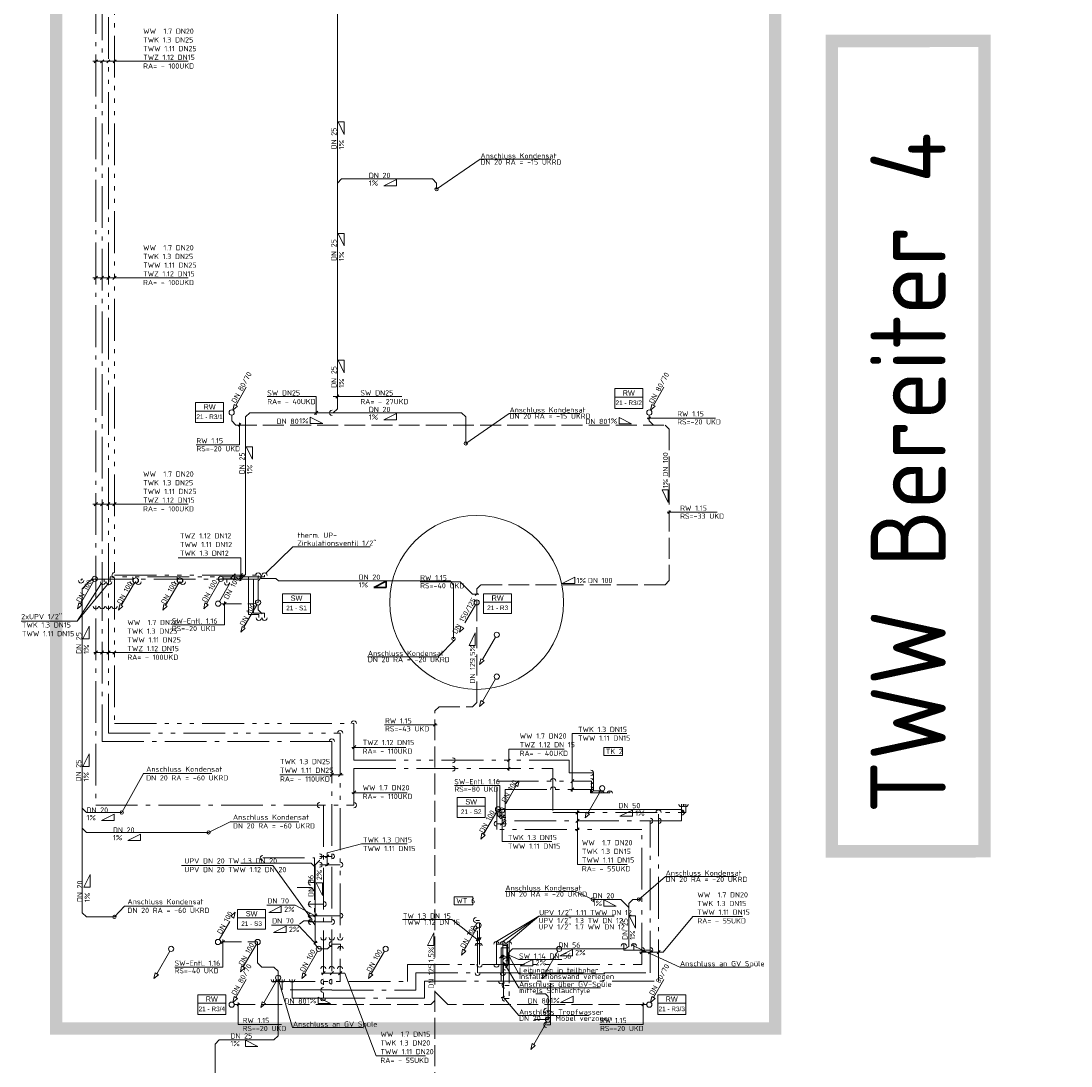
# Model space of a CAD drawing. Header units: metres. Extents: x -5 to 278, y -19 to 180.
# Tile 47 of 59: x 194 to 219, y 81 to 106. Entities that reach past the tile are written whole.
import ezdxf
from ezdxf.enums import TextEntityAlignment as Align

# ---------------------------------------------------------------- set-up
doc = ezdxf.new("R2010")
doc.units = ezdxf.units.M
doc.header["$LTSCALE"] = 0.1
for name, pattern in [('_PGMM_Ge_2Pkt', [16, 10, -2, 0, -2, 0, -2]), ('_PGMM_Ge_3Pkt', [18, 10, -2, 0, -2, 0, -2, 0, -2]), ('_PGMM_Ge_Ku', [6.5, 5, -1.5]), ('_PGMM_Ge_Pkt', [14, 10, -2, 0, -2])]:
    doc.linetypes.add(name, pattern=pattern)
doc.layers.get('0').update_dxf_attribs({"linetype": 'CONTINUOUS', "lineweight": 20})
for name, color, linetype, lineweight in [('A_TWW Bereiter_4', 34, 'CONTINUOUS', 20), ('S_Fallstrangentlüftung', 24, '_PGMM_Ge_Ku', 20), ('S_Fallstrangentlüftung TXT', 24, 'CONTINUOUS', 20), ('S_Kaltwasser', 90, '_PGMM_Ge_Pkt', 20), ('S_Kondensat', 23, 'CONTINUOUS', 20), ('S_Kondensat TXT', 23, 'CONTINUOUS', 20), ('S_Regenwasser', 162, '_PGMM_Ge_Ku', 20), ('S_Regenwasser TXT', 162, 'CONTINUOUS', 20), ('S_Schmutzwasser', 34, 'CONTINUOUS', 20), ('S_Schmutzwasser TXT', 34, 'CONTINUOUS', 20), ('S_TXT Strang RW', 140, 'CONTINUOUS', 20), ('S_TXT Strang SW', 30, 'CONTINUOUS', 20), ('S_TXT_W+K+Z', 125, 'CONTINUOUS', 20), ('S_Warmwasser', 10, '_PGMM_Ge_2Pkt', 20), ('S_Weichwasser_3dH', 140, '_PGMM_Ge_Pkt', 20), ('S_Zirkulation', 21, '_PGMM_Ge_3Pkt', 20)]:
    doc.layers.add(name, color=color, linetype=linetype, lineweight=lineweight)
doc.layers.add('TXT ausblenden', color=6, linetype='CONTINUOUS', lineweight=20, plot=False)
doc.styles.add('ACS_ISOCT', font='ISOCT')
doc.styles.add('Arial', font='arial.ttf')
doc.styles.get("Standard").update_dxf_attribs({"font": 'isocp.shx', "height": 0.001})

# ---------------------------------------------------------------- blocks, each defined once
blk = doc.blocks.new('*U26')
at = {"color": 0, "linetype": 'ByBlock'}
blk.add_wipeout([(0, 0), (0.671, 0), (0.671, -0.473), (0, -0.473)], dxfattribs=at)
blk.add_lwpolyline([(0, 0), (0.671, 0), (0.671, -0.473), (0, -0.473)], close=True, dxfattribs=at)
blk.add_lwpolyline([(0, -0.203), (0.671, -0.203)], dxfattribs=at)
blk.add_lwpolyline([(0, -0.203), (0.671, -0.203)], dxfattribs=at)
at = {"color": 0, "linetype": 'ByBlock', "insert": (0.336, -0.102), "char_height": 0.125, "width": 0.20598, "attachment_point": 5, "style": 'ACS_ISOCT'}
blk.add_mtext('{\\fArial|b0|i0|c0|p34;SW}', dxfattribs=at)
at = {"color": 0, "linetype": 'ByBlock', "style": 'Arial'}
blk.add_attdef('STRANG_NR.', text='', height=0.11, dxfattribs=at).set_placement((0.336, -0.338), align=Align.MIDDLE_CENTER)
blk = doc.blocks.new('*U27')
at = {"color": 0, "linetype": 'ByBlock'}
blk.add_wipeout([(0, 0), (0.671, 0), (0.671, -0.473), (0, -0.473)], dxfattribs=at)
blk.add_lwpolyline([(0, 0), (0.671, 0), (0.671, -0.473), (0, -0.473)], close=True, dxfattribs=at)
blk.add_lwpolyline([(0, -0.203), (0.671, -0.203)], dxfattribs=at)
blk.add_lwpolyline([(0, -0.203), (0.671, -0.203)], dxfattribs=at)
at = {"color": 0, "linetype": 'ByBlock', "insert": (0.336, -0.102), "char_height": 0.125, "width": 0.20598, "attachment_point": 5, "style": 'ACS_ISOCT'}
blk.add_mtext('{\\fArial|b0|i0|c0|p34;RW}', dxfattribs=at)
at = {"color": 0, "linetype": 'ByBlock', "style": 'Arial'}
blk.add_attdef('STRANG_NR.', text='', height=0.11, dxfattribs=at).set_placement((0.336, -0.338), align=Align.MIDDLE_CENTER)

msp = doc.modelspace()

# ---------------------------------------------------------------- linework, layer by layer
at = {"layer": 'S_Fallstrangentlüftung'}
for p, q in [((199.085, 92.254), (199.397, 92.796)), ((199.358, 92.818), (199.465, 92.912)), ((199.436, 92.773), (199.358, 92.818)), ((199.465, 92.912), (199.436, 92.773)), ((199.116, 92.2), (199.869, 92.2)), ((199.869, 92.2), (200.01, 92.231)), ((206.193, 87.844), (205.88, 87.303)), ((206.26, 87.961), (206.154, 87.867)), ((206.154, 87.867), (206.232, 87.822)), ((206.232, 87.822), (206.26, 87.961)), ((205.756, 87.275), (206.062, 87.275)), ((199.354, 84.718), (199.461, 84.812)), ((199.461, 84.812), (199.432, 84.673)), ((199.081, 84.154), (199.393, 84.695)), ((199.432, 84.673), (199.354, 84.718)), ((199.112, 84.1), (200, 84.1))]:
    msp.add_line(p, q, dxfattribs=at)
msp.add_lwpolyline([(205.85, 87.25), (205.85, 87.113), (205.754, 87.113), (205.756, 87.275)], dxfattribs=at)
at = {"layer": 'S_Fallstrangentlüftung', "linetype": 'Continuous'}
for centre in [(199.054, 92.2), (205.85, 87.25), (199.05, 84.1)]:
    msp.add_ellipse(centre, major_axis=(0, 0.0625), ratio=1, start_param=-1.570796, end_param=4.712389, dxfattribs=at)
at = {"layer": 'S_Fallstrangentlüftung TXT'}
for p, q in [((199.172, 92.162), (199.247, 92.238)), ((199.21, 91.691), (199.21, 92.256)), ((199.21, 91.691), (197.951, 91.691)), ((205.802, 87.846), (204.714, 87.846)), ((205.802, 87.846), (205.802, 87.065)), ((205.831, 87.143), (205.774, 87.086)), ((199.13, 84.061), (199.206, 84.136)), ((199.168, 83.499), (199.168, 84.156)), ((199.167, 83.499), (198.017, 83.499))]:
    msp.add_line(p, q, dxfattribs=at)
at = {"layer": 'S_Kaltwasser'}
for p, q in [((196.275, 108.195), (196.275, 92.786)), ((200.014, 92.786), (195.775, 92.786)), ((195.775, 92.786), (195.775, 92.757)), ((196.275, 92.786), (196.275, 88.9, 3.14)), ((196.322, 92.724), (196.322, 92.786)), ((197.149, 92.724), (197.149, 92.786)), ((198.209, 92.724), (198.209, 92.786)), ((199.265, 92.786), (199.265, 92.705)), ((199.9, 91.975), (199.9, 92.786)), ((200.014, 92.786), (200.014, 92.875)), ((200.167, 91.975), (199.9, 91.975)), ((200.167, 91.871), (200.167, 91.975)), ((196.275, 88.9, 3.14), (201.775, 88.9, 3.14)), ((201.775, 88.9, 3.14), (201.775, 82.95)), ((205.925, 87), (205.925, 87.75)), ((205.925, 87.75), (208.039, 87.75)), ((207.967, 87.75), (207.967, 87.668)), ((207.967, 87.668), (208.434, 87.668)), ((208.434, 87.668), (208.434, 87.722)), ((210.149, 87), (210.149, 87.4)), ((205.934, 87.082), (205.875, 87.082)), ((210.149, 87), (205.925, 87)), ((209.4, 83.363), (209.4, 87)), ((201.485, 86.15), (201.775, 86.15)), ((201.214, 84.58), (201.775, 84.58)), ((205.267, 84.425), (205.225, 84.425)), ((205.267, 83.363), (205.267, 84.425)), ((201.775, 84.05), (201.985, 84.05)), ((201.985, 83.935), (201.985, 84.05)), ((205.868, 84.013), (205.966, 84.013)), ((205.869, 84.113), (205.869, 83.363)), ((205.966, 84.013), (205.966, 83.489)), ((208.767, 84.06), (208.767, 83.907)), ((208.767, 83.907), (209.4, 83.907)), ((205.966, 83.489), (205.935, 83.489)), ((203.791, 82.95), (203.791, 83.363)), ((203.791, 83.363), (209.4, 83.363)), ((200.584, 83.201), (200.584, 82.951)), ((201.775, 82.951, 3.59), (200.584, 82.951)), ((201.775, 82.95), (203.791, 82.95))]:
    msp.add_line(p, q, dxfattribs=at)
for points in [[(201.276, 85.522), (201.362, 85.522)], [(206.917, 82.115), (207.015, 82.115), (207.015, 83.363)], [(206.917, 82.455), (207.015, 82.455)]]:
    msp.add_lwpolyline(points, dxfattribs=at)
at = {"layer": 'S_Kaltwasser', "linetype": 'Continuous'}
for centre, major_axis in [((200.014, 92.875), (0, 0.0625)), ((195.775, 92.757), (0, -0.0625)), ((196.296, 92.723), (0, -0.0625)), ((197.149, 92.724), (0, -0.0625)), ((198.209, 92.724), (0, -0.0625)), ((199.265, 92.705), (0, -0.0625)), ((200.167, 91.862), (0, -0.0625)), ((201.775, 88.9, 3.14), (0, 0.0625)), ((200.121, 86.111), (-0.0625, 0)), ((201.485, 86.15), (0.0625, 0)), ((201.775, 86.15), (0.0625, 0)), ((201.276, 85.522), (-0.0625, 0)), ((201.276, 84.58), (-0.0625, 0)), ((201.775, 84.58), (0.0625, 0)), ((201.776, 84.05), (-0.0625, 0)), ((201.575, 82.95, 3.59), (-0.0625, 0)), ((201.775, 83.15, 0.103), (-0.0625, 0)), ((206.917, 82.455), (-0.0625, 0)), ((206.917, 82.115), (-0.0625, 0))]:
    msp.add_ellipse(centre, major_axis=major_axis, ratio=1, start_param=4.708766, end_param=7.866194, dxfattribs=at)
at = {"layer": 'S_Kaltwasser', "linetype": 'Continuous', "extrusion": (0, 0, -1)}
for centre, major_axis in [((196.275, 92.142), (0, -0.0625)), ((207.976, 87.75), (0.0625, 0)), ((208.433, 87.66), (0, 0.0625)), ((210.147, 87.4), (0, -0.0625)), ((205.871, 87.082), (0.0625, 0)), ((209.4, 87), (0.0625, 0)), ((209.6, 87), (0.0625, 0)), ((205.232, 84.425), (-0.0625, 0)), ((201.777, 84.204), (0, -0.0625)), ((201.985, 83.935), (0, 0.0625)), ((205.267, 84.011), (0, 0.0625)), ((205.868, 84.05), (0, 0.0625)), ((208.767, 84), (0, 0.0625)), ((209.4, 83.907), (0.0625, 0)), ((201.772, 83.455), (0, 0.0625)), ((205.935, 83.489), (-0.0625, 0)), ((205.267, 83.363), (0, -0.0625)), ((205.869, 83.363), (0, -0.0625)), ((200.584, 83.2), (0, -0.0625))]:
    msp.add_ellipse(centre, major_axis=major_axis, ratio=1, start_param=4.708766, end_param=7.866194, dxfattribs=at)
at = {"layer": 'S_Kondensat'}
for p, q in [((201.908, 109.332, 3), (201.908, 96.867, 0.023)), ((202.008, 102.372, 2.891), (201.908, 102.272, 2.89)), ((204.185, 102.372, 2.9), (202.008, 102.372, 2.891)), ((204.185, 102.372, 2.9), (204.285, 102.272, 2.9)), ((204.285, 102.121, 2.9), (204.285, 102.272, 2.9)), ((199.809, 96.77), (199.709, 96.67)), ((199.709, 96.67), (199.709, 92.895)), ((199.809, 96.77), (204.881, 96.77)), ((204.881, 96.77), (204.981, 96.67)), ((204.981, 96.037), (204.981, 96.67)), ((199.609, 92.795), (199.145, 92.795)), ((199.609, 92.795), (199.709, 92.895)), ((200.085, 92.805), (200.436, 92.805, 0.001)), ((200.496, 92.746, 2.75), (200.436, 92.805)), ((195.8, 92.559), (196, 92.759)), ((195.8, 92.559), (195.8, 84.799)), ((196, 92.759), (196.07, 92.759)), ((200.496, 92.746, 2.75), (204.606, 92.746, 0.057)), ((204.689, 91.36), (204.689, 92.646)), ((195.9, 87.2), (195.8, 87.3)), ((196.746, 87.2), (195.9, 87.2)), ((195.9, 86.722), (195.8, 86.822)), ((198.824, 86.722), (195.9, 86.722)), ((208.692, 85.118), (208.025, 85.118)), ((208.692, 85.118), (208.885, 84.926)), ((208.885, 85.018), (208.985, 85.118)), ((208.885, 85.018), (208.885, 84)), ((208.985, 85.118), (209.125, 85.118)), ((195.8, 84.799), (195.9, 84.699)), ((196.571, 84.699), (195.9, 84.699)), ((208.797, 83.935), (208.898, 84)), ((205.998, 83.835), (206.098, 83.935)), ((205.998, 83.557), (205.998, 83.835)), ((206.2, 83.935), (206.098, 83.935)), ((206.2, 83.935), (208.797, 83.935)), ((205.935, 83.513), (205.967, 83.513)), ((205.967, 83.513), (205.998, 83.557)), ((200.489, 83.242), (200.49, 81.855)), ((199.081, 81.755), (198.981, 81.655)), ((199.081, 81.755), (200.39, 81.755)), ((200.39, 81.755), (200.49, 81.855)), ((198.981, 71.279), (198.981, 81.655))]:
    msp.add_line(p, q, dxfattribs=at)
at = {"layer": 'S_Kondensat', "extrusion": (-2.5867e-15, -0.234038, 0.972228)}
msp.add_line((201.808, 96.77), (201.908, 96.867, 0.023), dxfattribs=at)
at = {"layer": 'S_Kondensat', "extrusion": (0.565208, 0, 0.824948)}
msp.add_line((204.606, 92.746, 0.057), (204.689, 92.646), dxfattribs=at)
at = {"layer": 'S_Kondensat'}
for centre in [(204.285, 102.121, 2.9), (204.981, 96.037), (204.689, 91.36), (196.746, 87.2), (198.824, 86.722), (208.025, 85.118), (209.125, 85.118), (196.571, 84.699)]:
    msp.add_circle(centre, 0.04, dxfattribs=at)
at = {"layer": 'S_Kondensat', "linetype": 'Continuous'}
msp.add_ellipse((201.786, 96.77), major_axis=(-0.0625, 0), ratio=1, start_param=4.708766, end_param=7.866194, dxfattribs=at)
at = {"layer": 'S_Kondensat TXT'}
for p, q in [((202.075, 103.737, -5.674), (201.925, 103.737, -5.674)), ((201.925, 103.737, -5.674), (202.075, 103.437, -5.674)), ((202.075, 103.737, -5.674), (202.075, 103.437, -5.674)), ((204.285, 102.121, 2.9), (205.329, 102.839, 2.9)), ((205.329, 102.839, 2.9), (207.016, 102.839, 2.9)), ((203.322, 102.354, -5.674), (203.022, 102.204, -5.674)), ((203.322, 102.204, -5.674), (203.322, 102.354, -5.674)), ((203.322, 102.204, -5.674), (203.022, 102.204, -5.674)), ((202.075, 101.065, -5.674), (201.925, 101.065, -5.674)), ((201.925, 101.065, -5.674), (202.075, 100.765, -5.674)), ((202.075, 101.065, -5.674), (202.075, 100.765, -5.674)), ((202.075, 98.027, -5.674), (201.925, 98.027, -5.674)), ((201.925, 98.027, -5.674), (202.075, 97.727, -5.674)), ((202.075, 98.027, -5.674), (202.075, 97.727, -5.674)), ((201.399, 97.164, 2.81), (200.229, 97.164, 2.81)), ((201.399, 96.72), (201.399, 97.164, 2.81)), ((203.451, 97.164, 2.81), (201.808, 97.164, 2.81)), ((201.869, 97.124, 2.81), (201.944, 97.199, 2.81)), ((201.361, 96.732), (201.437, 96.808)), ((203.322, 96.751, -8.568), (203.022, 96.601, -8.568)), ((203.322, 96.601, -8.568), (203.022, 96.601, -8.568)), ((203.322, 96.601, -8.568), (203.322, 96.751, -8.568)), ((204.981, 96.037), (206.025, 96.755)), ((206.025, 96.755), (207.712, 96.755)), ((199.876, 95.959, -5.674), (199.726, 95.959, -5.674)), ((199.726, 95.959, -5.674), (199.876, 95.659, -5.674)), ((199.876, 95.959, -5.674), (199.876, 95.659, -5.674)), ((195.816, 91.358), (195.966, 91.658)), ((195.966, 91.358), (195.966, 91.658)), ((195.966, 91.358), (195.816, 91.358)), ((204.726, 91.345), (204.319, 90.928)), ((202.631, 90.928), (204.319, 90.928)), ((195.812, 88.304), (195.962, 88.604)), ((195.962, 88.304), (195.962, 88.604)), ((195.962, 88.304), (195.812, 88.304)), ((197.264, 88.13), (196.746, 87.2)), ((197.259, 88.13), (198.905, 88.13)), ((196.562, 87.159, -9.986), (196.262, 87.009, -9.986)), ((196.562, 87.009, -9.986), (196.262, 87.009, -9.986)), ((196.562, 87.009, -9.986), (196.562, 87.159, -9.986)), ((199.338, 86.98), (198.824, 86.722)), ((199.338, 86.98), (200.983, 86.98)), ((197.195, 86.681, -9.986), (196.895, 86.531, -9.986)), ((197.195, 86.531, -9.986), (196.895, 86.531, -9.986)), ((197.195, 86.531, -9.986), (197.195, 86.681, -9.986)), ((195.837, 85.415), (195.987, 85.715)), ((195.987, 85.415), (195.987, 85.715)), ((209.125, 85.118), (209.762, 85.666)), ((209.762, 85.666), (211.449, 85.666)), ((195.987, 85.415), (195.837, 85.415)), ((205.925, 85.31), (207.612, 85.31)), ((207.612, 85.31), (208.025, 85.118)), ((208.287, 84.959), (208.287, 85.109)), ((208.287, 85.109), (208.587, 84.959)), ((196.811, 84.957), (196.571, 84.699)), ((196.811, 84.957), (198.457, 84.957)), ((208.287, 84.959), (208.587, 84.959)), ((209.044, 84.728), (208.894, 84.728)), ((208.894, 84.728), (209.044, 84.428)), ((209.044, 84.728), (209.044, 84.428)), ((207.535, 83.92), (207.235, 83.77)), ((207.535, 83.77), (207.235, 83.77)), ((207.535, 83.77), (207.535, 83.92)), ((199.708, 81.6), (199.708, 81.75)), ((199.708, 81.75), (200.008, 81.6)), ((199.708, 81.6), (200.008, 81.6))]:
    msp.add_line(p, q, dxfattribs=at)
at = {"layer": 'S_Kondensat TXT', "lineweight": 30}
for p, q in [((203.079, 92.735, -8.568), (202.779, 92.585, -8.568)), ((203.079, 92.585, -8.568), (202.779, 92.585, -8.568)), ((203.079, 92.585, -8.568), (203.079, 92.735, -8.568))]:
    msp.add_line(p, q, dxfattribs=at)
at = {"layer": 'S_Regenwasser'}
for p, q in [((199.476, 96.948), (199.789, 97.49)), ((209.476, 96.948), (209.789, 97.49)), ((199.409, 96.832), (199.437, 96.971)), ((199.515, 96.926), (199.409, 96.832)), ((199.437, 96.971), (199.515, 96.926)), ((209.409, 96.832), (209.437, 96.971)), ((209.515, 96.926), (209.409, 96.832)), ((209.437, 96.971), (209.515, 96.926)), ((199.378, 96.715), (199.378, 96.577)), ((199.378, 96.577), (199.478, 96.477)), ((209.378, 96.715), (209.378, 96.577)), ((209.478, 96.477), (209.378, 96.577)), ((199.478, 96.477), (209.754, 96.477)), ((209.754, 96.477), (209.854, 96.377)), ((209.854, 96.377), (209.854, 92.753)), ((205.345, 92.653), (205.245, 92.553)), ((205.245, 89.834), (205.245, 92.553)), ((209.754, 92.653), (205.345, 92.653)), ((209.754, 92.653), (209.854, 92.753)), ((205.214, 92.176), (204.901, 91.635)), ((204.834, 91.518), (204.862, 91.657)), ((204.94, 91.612), (204.834, 91.518)), ((204.862, 91.657), (204.94, 91.612)), ((205.145, 89.734), (205.245, 89.834)), ((204.343, 89.734), (204.243, 89.634)), ((204.243, 75.93), (204.243, 89.634)), ((204.343, 89.734), (205.145, 89.734)), ((199.476, 82.771), (199.789, 83.312)), ((209.476, 82.771), (209.789, 83.312)), ((199.409, 82.654), (199.437, 82.794)), ((199.515, 82.749), (199.409, 82.654)), ((199.437, 82.794), (199.515, 82.749)), ((204.243, 82.913), (204.556, 82.6)), ((209.409, 82.654), (209.437, 82.794)), ((209.515, 82.749), (209.409, 82.654)), ((209.437, 82.794), (209.515, 82.749)), ((199.44, 82.6), (204.143, 82.6)), ((204.243, 82.7), (204.143, 82.6)), ((209.315, 82.6), (204.556, 82.6))]:
    msp.add_line(p, q, dxfattribs=at)
at = {"layer": 'S_Regenwasser', "linetype": 'Continuous'}
for centre in [(199.378, 96.777), (209.378, 96.777), (205.245, 92.23), (199.378, 82.6), (209.378, 82.6)]:
    msp.add_ellipse(centre, major_axis=(0, 0.0625), ratio=1, start_param=-1.570796, end_param=4.712389, dxfattribs=at)
at = {"layer": 'S_Regenwasser TXT'}
for p, q in [((201.26, 96.512), (201.26, 96.662)), ((201.26, 96.662), (201.56, 96.512)), ((208.652, 96.508), (208.652, 96.658)), ((208.652, 96.658), (208.952, 96.508)), ((209.329, 96.645), (210.96, 96.645)), ((209.346, 96.615), (209.409, 96.677)), ((199.533, 96.449), (199.595, 96.512)), ((199.564, 96.003), (199.564, 96.529)), ((201.26, 96.512), (201.56, 96.512)), ((208.652, 96.508), (208.952, 96.508)), ((198.528, 96.003), (199.564, 96.003)), ((209.833, 94.923), (209.683, 94.923)), ((209.683, 94.923), (209.833, 94.623)), ((209.833, 94.923), (209.833, 94.623)), ((209.806, 94.387), (211.005, 94.387)), ((209.823, 94.357), (209.885, 94.419)), ((207.593, 92.837), (207.293, 92.687)), ((207.593, 92.687), (207.593, 92.837)), ((203.894, 92.722), (204.849, 92.722)), ((205.146, 92.425), (204.849, 92.722)), ((207.593, 92.687), (207.293, 92.687)), ((205.299, 92.425), (205.146, 92.425)), ((205.262, 92.453), (205.205, 92.396)), ((205.061, 91.2), (205.211, 91.5)), ((205.211, 91.2), (205.211, 91.5)), ((205.211, 91.2), (205.061, 91.2)), ((203.034, 89.296), (204.3, 89.296)), ((204.211, 89.265), (204.274, 89.328)), ((204.07, 84.018), (204.22, 84.318)), ((204.22, 84.018), (204.22, 84.318)), ((204.22, 84.018), (204.07, 84.018)), ((201.448, 82.629), (201.448, 82.779)), ((201.448, 82.779), (201.748, 82.629)), ((207.551, 82.804), (207.251, 82.654)), ((207.551, 82.654), (207.551, 82.804)), ((199.506, 82.569), (199.568, 82.631)), ((199.537, 82.122), (199.537, 82.648)), ((201.448, 82.629), (201.748, 82.629)), ((207.551, 82.654), (207.251, 82.654)), ((209.196, 82.569), (209.258, 82.631)), ((209.227, 82.122), (209.227, 82.648)), ((199.537, 82.122), (200.573, 82.122)), ((208.191, 82.122), (209.227, 82.122))]:
    msp.add_line(p, q, dxfattribs=at)
at = {"layer": 'S_Schmutzwasser'}
for p, q in [((200.085, 92.825), (200.01, 92.75)), ((200.085, 92.805, 0), (200.085, 92.883)), ((196.069, 92.738), (195.756, 92.197)), ((197.049, 92.701), (196.736, 92.16)), ((198.109, 92.701), (197.796, 92.16)), ((199.089, 92.738), (198.776, 92.197)), ((200.01, 92.75), (200.01, 92.231)), ((195.689, 92.08), (195.717, 92.22)), ((195.795, 92.175), (195.689, 92.08)), ((195.717, 92.22), (195.795, 92.175)), ((196.669, 92.043), (196.697, 92.182)), ((196.775, 92.137), (196.669, 92.043)), ((196.697, 92.182), (196.775, 92.137)), ((197.729, 92.043), (197.757, 92.182)), ((197.835, 92.137), (197.729, 92.043)), ((197.757, 92.182), (197.835, 92.137)), ((198.709, 92.08), (198.737, 92.22)), ((198.815, 92.175), (198.709, 92.08)), ((198.737, 92.22), (198.815, 92.175)), ((199.979, 92.176), (199.667, 91.635)), ((200.01, 92.168), (200.01, 92.05)), ((200.105, 91.955), (200.01, 92.05)), ((199.599, 91.518), (199.628, 91.657)), ((199.705, 91.612), (199.599, 91.518)), ((199.628, 91.657), (199.705, 91.612)), ((205.694, 91.401), (205.381, 90.86)), ((205.314, 90.743), (205.342, 90.882)), ((205.42, 90.837), (205.314, 90.743)), ((205.342, 90.882), (205.42, 90.837)), ((205.694, 90.4), (205.381, 89.859)), ((205.314, 89.742), (205.342, 89.881)), ((205.42, 89.836), (205.314, 89.742)), ((205.342, 89.881), (205.42, 89.836)), ((208.22, 87.727), (207.908, 87.185)), ((196.107, 87.301, 3.14), (196.107, 87.301, 3.093)), ((205.754, 87.275), (210.131, 87.275)), ((210.131, 87.275), (210.231, 87.175)), ((205.723, 87.221), (205.41, 86.68)), ((207.84, 87.069), (207.869, 87.208)), ((207.947, 87.163), (207.84, 87.069)), ((207.869, 87.208), (207.947, 87.163)), ((205.371, 86.702), (205.343, 86.563)), ((205.343, 86.563), (205.449, 86.657)), ((205.449, 86.657), (205.371, 86.702)), ((201.28, 85.99), (199.595, 85.99)), ((201.28, 85.99), (201.38, 85.89)), ((201.48, 86.05), (201.38, 85.95)), ((201.485, 86.05), (201.48, 86.05)), ((201.38, 85.95), (201.38, 84.041)), ((201.28, 85.403), (200.946, 85.403)), ((201.28, 85.403), (201.38, 85.303)), ((201.275, 84.925), (201.28, 84.925)), ((205.258, 84.446), (204.946, 83.905)), ((199.969, 84.046), (199.656, 83.505)), ((200, 84.1), (200, 83.6)), ((201.465, 83.935), (201.38, 84.041)), ((201.675, 83.935), (201.775, 84.035)), ((201.775, 84.05), (201.775, 84.035)), ((197.896, 83.881), (197.584, 83.34)), ((201.434, 83.881), (201.121, 83.34)), ((201.675, 83.935), (201.465, 83.935)), ((203.034, 83.881), (202.721, 83.34)), ((204.878, 83.788), (204.907, 83.927)), ((204.985, 83.882), (204.878, 83.788)), ((204.907, 83.927), (204.985, 83.882)), ((207.189, 83.881), (206.876, 83.34)), ((199.589, 83.388), (199.617, 83.527)), ((199.695, 83.482), (199.589, 83.388)), ((199.617, 83.527), (199.695, 83.482)), ((200.1, 83.5), (200, 83.6)), ((200.389, 83.5), (200.1, 83.5)), ((200.389, 83.5), (200.489, 83.4)), ((205.885, 82.772), (205.885, 83.58)), ((205.885, 83.58), (205.936, 83.58)), ((197.516, 83.223), (197.545, 83.362)), ((197.623, 83.317), (197.516, 83.223)), ((197.545, 83.362), (197.623, 83.317)), ((200.489, 83.242), (200.489, 83.4)), ((201.054, 83.223), (201.082, 83.362)), ((201.16, 83.317), (201.054, 83.223)), ((201.082, 83.362), (201.16, 83.317)), ((202.654, 83.223), (202.682, 83.362)), ((202.76, 83.317), (202.654, 83.223)), ((202.682, 83.362), (202.76, 83.317)), ((206.809, 83.223), (206.837, 83.362)), ((206.915, 83.317), (206.809, 83.223)), ((206.837, 83.362), (206.915, 83.317)), ((200.458, 83.188), (200.146, 82.647)), ((205.829, 83.101), (205.885, 83.101)), ((205.829, 82.772), (205.885, 82.772)), ((200.078, 82.53), (200.107, 82.67)), ((200.185, 82.625), (200.078, 82.53)), ((200.107, 82.67), (200.185, 82.625)), ((206.921, 82.186), (206.609, 81.645)), ((206.541, 81.528), (206.57, 81.668)), ((206.648, 81.623), (206.541, 81.528)), ((206.57, 81.668), (206.648, 81.623))]:
    msp.add_line(p, q, dxfattribs=at)
for points in [[(201.005, 84.529), (201.109, 84.603), (201.298, 84.603), (201.381, 84.499)], [(206.66, 82.859), (206.89, 82.859), (206.952, 82.796), (206.952, 82.241), (206.634, 82.241)]]:
    msp.add_lwpolyline(points, dxfattribs=at)
at = {"layer": 'S_Schmutzwasser', "linetype": 'Continuous'}
for centre in [(196.1, 92.793), (197.08, 92.755), (198.14, 92.755), (199.12, 92.793), (200.01, 92.23), (205.725, 91.455), (205.725, 90.454), (208.251, 87.781), (205.754, 87.275), (205.29, 84.5), (197.927, 83.935), (200, 84.1), (201.465, 83.935), (203.065, 83.935), (207.22, 83.935), (200.489, 83.242), (206.952, 82.241)]:
    msp.add_ellipse(centre, major_axis=(0, 0.0625), ratio=1, start_param=-1.570796, end_param=4.712389, dxfattribs=at)
at = {"layer": 'S_Schmutzwasser TXT'}
for p, q in [((208.974, 87.26), (208.674, 87.11)), ((208.974, 87.11), (208.974, 87.26)), ((208.974, 87.11), (208.674, 87.11)), ((201.553, 85.513), (201.403, 85.513)), ((201.403, 85.513), (201.553, 85.213)), ((201.553, 85.513), (201.553, 85.213)), ((200.216, 84.981), (200.898, 84.981)), ((200.898, 84.981), (201.359, 84.738)), ((200.566, 84.957), (200.266, 84.807)), ((200.566, 84.807), (200.266, 84.807)), ((200.566, 84.807), (200.566, 84.957)), ((201.342, 84.7), (201.418, 84.776)), ((201.426, 84.738), (201.359, 84.738)), ((200.332, 84.501), (200.97, 84.501)), ((200.682, 84.477), (200.382, 84.327)), ((200.682, 84.327), (200.682, 84.477)), ((200.97, 84.501), (201.359, 84.085)), ((200.682, 84.327), (200.382, 84.327)), ((201.342, 84.048), (201.418, 84.123)), ((201.426, 84.085), (201.359, 84.085)), ((206.252, 83.678), (205.998, 83.79)), ((206.252, 83.678), (207.281, 83.678)), ((206.589, 83.678), (206.289, 83.528)), ((206.589, 83.528), (206.289, 83.528)), ((206.589, 83.528), (206.589, 83.678)), ((200.838, 82.049), (200.49, 83.22)), ((200.838, 82.049), (202.525, 82.049))]:
    msp.add_line(p, q, dxfattribs=at)
at = {"layer": 'S_TXT_W+K+Z'}
for p, q in [((198.34, 105.186), (196.053, 105.186)), ((196.089, 105.148), (196.164, 105.223)), ((196.239, 105.148), (196.314, 105.223)), ((196.389, 105.148), (196.464, 105.223)), ((196.537, 105.148), (196.613, 105.223)), ((198.338, 100.002), (196.052, 100.002)), ((196.087, 99.964), (196.163, 100.039)), ((196.237, 99.964), (196.312, 100.039)), ((196.387, 99.964), (196.463, 100.039)), ((196.536, 99.964), (196.611, 100.039)), ((198.338, 94.584), (196.052, 94.584)), ((196.087, 94.545), (196.163, 94.621)), ((196.237, 94.545), (196.312, 94.621)), ((196.387, 94.545), (196.463, 94.621)), ((196.536, 94.545), (196.611, 94.621)), ((200.206, 92.942), (200.841, 93.557)), ((200.841, 93.557), (202.696, 93.557)), ((198.097, 93.295), (199.6, 93.295)), ((199.6, 93.295), (199.6, 92.748)), ((199.562, 92.845), (199.638, 92.92)), ((199.562, 92.802), (199.638, 92.877)), ((199.562, 92.748), (199.638, 92.823)), ((195.675, 91.785), (196.247, 92.67)), ((196.404, 92.66), (195.675, 91.785)), ((194.334, 91.785), (195.675, 91.785)), ((197.961, 91.03), (196.075, 91.03)), ((196.087, 90.992), (196.163, 91.068)), ((196.236, 90.992), (196.311, 91.068)), ((196.391, 90.992), (196.466, 91.068)), ((196.531, 90.992), (196.606, 91.068)), ((207.533, 87.7), (207.533, 89.093)), ((207.533, 89.093), (208.837, 89.093)), ((203.546, 88.758), (202.255, 88.758)), ((202.275, 88.728), (202.35, 88.803)), ((207.338, 88.713), (206.014, 88.713)), ((206.014, 88.713), (206.014, 88.2, 3.04)), ((205.983, 88.419, 3.04), (206.046, 88.481, 3.04)), ((205.983, 88.219, 3.04), (206.046, 88.281, 3.04)), ((202.05, 88.1, 3.14), (200.535, 88.1, 3.14)), ((201.738, 88.062, 3.14), (201.813, 88.138, 3.14)), ((201.938, 88.062, 3.14), (202.013, 88.138, 3.14)), ((207.495, 87.912), (207.571, 87.988)), ((207.495, 87.712), (207.571, 87.788)), ((203.579, 87.675, 3.14), (202.255, 87.675, 3.14)), ((202.275, 87.645, 3.14), (202.35, 87.721, 3.14)), ((207.658, 85.958), (207.658, 87.25)), ((205.818, 87.045), (205.894, 87.12)), ((205.856, 86.507), (205.856, 87.106)), ((207.62, 87.162), (207.696, 87.238)), ((207.62, 86.962), (207.696, 87.038)), ((205.818, 86.894), (205.894, 86.969)), ((207.62, 86.758), (207.696, 86.834)), ((205.856, 86.507), (207.046, 86.507)), ((202.489, 86.45), (201.666, 86.232)), ((202.489, 86.45), (203.577, 86.45)), ((201.628, 86.112), (201.703, 86.188)), ((201.628, 85.913), (201.703, 85.988)), ((201.666, 86.232), (201.666, 85.923)), ((198.173, 85.933), (200.363, 85.933)), ((200.363, 85.933), (201.305, 84.63)), ((208.844, 85.958), (207.658, 85.958)), ((203.471, 84.638), (204.652, 84.638)), ((204.652, 84.638), (205.248, 84.167)), ((205.719, 84.113), (206.735, 84.719)), ((205.869, 84.113), (206.735, 84.719)), ((206.735, 84.719), (206.018, 84.113)), ((206.735, 84.719), (208.537, 84.719)), ((209.713, 83.858), (210.422, 84.71, -2.994)), ((211.609, 84.71, -2.994), (210.422, 84.71, -2.994)), ((205.229, 84.129), (205.304, 84.204)), ((205.248, 84.167), (205.34, 84.167)), ((205.274, 84.129), (205.349, 84.204)), ((210.106, 83.497), (208.942, 84.03)), ((205.791, 83.71), (205.866, 83.785)), ((206.032, 83.747), (205.807, 83.747)), ((205.831, 83.71), (205.906, 83.785)), ((205.947, 83.71), (206.022, 83.785)), ((206.252, 83.34), (206.032, 83.747)), ((209.713, 83.858), (209.142, 83.858)), ((209.162, 83.82), (209.238, 83.896)), ((209.362, 83.82), (209.438, 83.896)), ((209.562, 83.82), (209.638, 83.896)), ((206.252, 83.004), (205.911, 83.58)), ((210.106, 83.497), (211.793, 83.497)), ((202.088, 83.355, 2.994), (201.517, 83.355, 2.994)), ((201.537, 83.317, 2.994), (201.613, 83.393, 2.994)), ((201.737, 83.317, 2.994), (201.813, 83.393, 2.994)), ((201.937, 83.317, 2.994), (202.013, 83.393, 2.994)), ((202.835, 81.371), (202.088, 83.355, 2.994)), ((206.252, 83.34), (208.309, 83.34)), ((206.252, 83.004), (208.211, 83.004)), ((206.252, 82.339), (205.885, 82.772)), ((206.252, 82.339), (207.94, 82.339)), ((204.021, 81.371), (202.835, 81.371))]:
    msp.add_line(p, q, dxfattribs=at)
at = {"layer": 'S_Warmwasser'}
for p, q in [((196.425, 108.045), (196.425, 89.1, 3.14)), ((200.164, 92.841), (196.472, 92.841)), ((196.472, 92.724), (196.472, 92.841)), ((197.011, 92.732), (197.011, 92.841)), ((198.071, 92.732), (198.071, 92.841)), ((199.778, 92.841), (199.778, 91.937)), ((200.164, 92.841), (200.164, 92.883)), ((200.03, 91.937), (199.778, 91.937)), ((200.03, 91.937), (200.03, 91.87)), ((196.425, 89.1, 3.14), (201.975, 89.1, 3.04)), ((201.975, 89.1, 3.04), (201.975, 83.15, 2.994)), ((205.725, 86.796), (205.725, 87.95)), ((205.725, 87.95), (207.995, 87.95)), ((207.995, 87.95), (207.995, 87.668)), ((205.725, 86.931), (205.947, 86.93)), ((209.2, 86.796), (205.725, 86.796)), ((209.2, 83.558), (209.2, 86.796)), ((201.485, 85.95), (201.975, 85.95)), ((201.214, 84.73), (201.975, 84.73)), ((205.311, 84.618), (205.225, 84.618)), ((205.311, 83.558), (205.311, 84.618)), ((205.718, 84.113), (205.718, 83.558)), ((205.718, 84.05), (205.986, 84.05)), ((205.986, 84.05), (205.984, 83.647)), ((209.01, 84.06), (209.01, 83.907)), ((203.591, 83.15), (203.591, 83.558)), ((203.591, 83.558), (209.2, 83.558)), ((205.984, 83.647), (205.935, 83.647)), ((200.381, 83.15), (200.381, 83.2)), ((200.381, 83.15), (203.591, 83.15))]:
    msp.add_line(p, q, dxfattribs=at)
at = {"layer": 'S_Warmwasser', "linetype": 'Continuous'}
for centre, major_axis in [((200.164, 92.875), (0, 0.0625)), ((196.446, 92.724), (0, -0.0625)), ((197.011, 92.732), (0, -0.0625)), ((198.071, 92.732), (0, -0.0625)), ((200.03, 91.862), (0, -0.0625)), ((201.975, 89.1, 3.04), (0, 0.0625)), ((201.485, 85.95), (0.0625, 0)), ((201.975, 85.95), (0.0625, 0)), ((201.276, 84.73), (-0.0625, 0)), ((201.975, 84.73), (0.0625, 0))]:
    msp.add_ellipse(centre, major_axis=major_axis, ratio=1, start_param=4.708766, end_param=7.866194, dxfattribs=at)
at = {"layer": 'S_Warmwasser', "linetype": 'Continuous', "extrusion": (0, 0, -1)}
for centre, major_axis in [((196.425, 92.142), (0, -0.0625)), ((207.976, 87.95), (0.0625, 0)), ((208.233, 87.66), (0, 0.0625)), ((205.725, 86.932), (-0.0625, 0)), ((205.884, 86.93), (0.0625, 0)), ((205.232, 84.625), (-0.0625, 0)), ((201.978, 84.204), (0, -0.0625)), ((205.311, 84.011), (0, 0.0625)), ((205.718, 84.05), (0, 0.0625)), ((209.01, 84), (0, 0.0625)), ((209.2, 83.907), (0.0625, 0)), ((201.972, 83.455), (0, 0.0625)), ((205.311, 83.557), (0, -0.0625)), ((205.718, 83.558), (0, -0.0625)), ((205.935, 83.647), (-0.0625, 0)), ((200.384, 83.2), (0, -0.0625))]:
    msp.add_ellipse(centre, major_axis=major_axis, ratio=1, start_param=4.708766, end_param=7.866194, dxfattribs=at)
at = {"layer": 'S_Weichwasser_3dH'}
for p, q in [((196.125, 108.345), (196.125, 87.375, 3.093)), ((202.305, 88.25, 3.04), (202.305, 87.375, 3.14)), ((202.305, 88.25, 3.04), (207.068, 88.25, 3.04)), ((207.068, 88.25, 3.04), (207.068, 87.2)), ((196.125, 87.375, 3.14), (202.305, 87.375, 3.14)), ((201.575, 87.375, 3.14), (201.575, 82.751, -3.14)), ((210.249, 87.2), (210.249, 87.4)), ((207.068, 87.2), (210.249, 87.2)), ((209.6, 83.158), (209.6, 87.2)), ((201.214, 85.005), (201.575, 85.005)), ((206.019, 84.113), (206.019, 82.743)), ((205.828, 83.158), (205.828, 83.959)), ((205.828, 83.959), (206.019, 83.959)), ((200.827, 83.2), (200.827, 82.751)), ((203.991, 82.751), (203.991, 83.158)), ((203.991, 83.158), (209.6, 83.158)), ((206.019, 83.057), (205.92, 83.057)), ((201.575, 82.751, 3.59), (200.827, 82.751, 3.59)), ((201.575, 82.751, -3.14), (203.991, 82.751)), ((206.019, 82.743), (205.92, 82.743))]:
    msp.add_line(p, q, dxfattribs=at)
at = {"layer": 'S_Weichwasser_3dH', "linetype": 'Continuous', "extrusion": (0, 0, -1)}
for centre, major_axis in [((196.125, 92.142), (0, -0.0625)), ((204.667, 88.25, 3.74), (0.0625, 0)), ((207.075, 87.95), (0, 0.0625)), ((207.075, 87.75), (0, 0.0625)), ((209.6, 87.2), (0, 0.0625)), ((210.149, 87.2), (0.0625, 0)), ((210.247, 87.4), (0, -0.0625)), ((201.577, 84.204), (0, -0.0625)), ((206.018, 84.05), (0, 0.0625)), ((201.572, 83.455), (0, 0.0625)), ((200.827, 83.2), (0, -0.0625)), ((205.829, 83.158), (0, -0.0625)), ((205.92, 83.057), (-0.0625, 0)), ((201.564, 82.751), (0, -0.0625)), ((205.92, 82.743), (-0.0625, 0))]:
    msp.add_ellipse(centre, major_axis=major_axis, ratio=1, start_param=4.708766, end_param=7.866194, dxfattribs=at)
at = {"layer": 'S_Weichwasser_3dH', "linetype": 'Continuous'}
for centre, major_axis in [((201.485, 87.375), (-0.0625, 0)), ((202.305, 87.375, 3.14), (0.0625, 0)), ((201.276, 85.005), (-0.0625, 0)), ((201.575, 85.005), (0.0625, 0)), ((201.575, 83.15), (-0.0625, 0))]:
    msp.add_ellipse(centre, major_axis=major_axis, ratio=1, start_param=4.708766, end_param=7.866194, dxfattribs=at)
at = {"layer": 'S_Zirkulation'}
for p, q in [((196.575, 107.895), (196.575, 92.945)), ((196.575, 92.883), (200.164, 92.883)), ((196.575, 92.82), (196.575, 89.33, 3.14)), ((196.575, 89.33, 3.14), (202.305, 89.33, 3.14)), ((202.305, 89.33, 3.14), (202.305, 88.45, 3.04)), ((202.305, 88.45, 3.04), (207.457, 88.45)), ((207.457, 88.45), (207.457, 88.15)), ((207.457, 88.15), (208.045, 88.15)), ((208.045, 88.15), (208.045, 87.718)), ((208.045, 87.718), (208.237, 87.718)), ((208.237, 87.718), (208.237, 87.668))]:
    msp.add_line(p, q, dxfattribs=at)
at = {"layer": 'S_Zirkulation', "linetype": 'Continuous'}
for centre, major_axis in [((196.575, 92.883), (-0.0625, 0)), ((202.305, 89.33, 3.14), (0, 0.0625))]:
    msp.add_ellipse(centre, major_axis=major_axis, ratio=1, start_param=4.708766, end_param=7.866194, dxfattribs=at)
at = {"layer": 'S_Zirkulation', "linetype": 'Continuous', "extrusion": (0, 0, -1)}
for centre, major_axis in [((196.575, 92.142), (0, -0.0625)), ((204.667, 88.45, 3.74), (0.0625, 0)), ((207.976, 88.15), (0.0625, 0))]:
    msp.add_ellipse(centre, major_axis=major_axis, ratio=1, start_param=4.708766, end_param=7.866194, dxfattribs=at)
at = {"layer": 'TXT ausblenden'}
for points in [[(208.287, 88.567), (208.732, 88.567), (208.732, 88.754), (208.287, 88.754)], [(204.706, 84.993), (205.151, 84.993), (205.151, 85.179), (204.706, 85.179)]]:
    msp.add_lwpolyline(points, close=True, dxfattribs=at)

# ---------------------------------------------------------------- block references
at = {"layer": 'S_TXT Strang SW', "lineweight": -3}
msp.add_blockref('*U26', (200.595, 92.434), dxfattribs=at).add_auto_attribs({'STRANG_NR.': '21 - S1'})

# ---------------------------------------------------------------- texts
at = {"layer": 'A_TWW Bereiter_4', "color": 7, "insert": (214.674, 87.17), "char_height": 1.8, "width": 17.43969, "attachment_point": 1, "rotation": 90, "bg_fill": 3, "box_fill_scale": 1.5, "bg_fill_color": 256, "bg_fill_transparency": 0}
msp.add_mtext('TWW Bereiter 4', dxfattribs=at)
at = {"layer": 'S_Fallstrangentlüftung TXT', "lineweight": 30}
for p in [(199.289, 92.289), (205.938, 87.423), (199.13, 84.274)]:
    msp.add_text('DN 100', height=0.125, rotation=61.3658, dxfattribs=at).set_placement(p)
for s, p in [('SW-Entl. 1.16', (197.946, 91.722)), ('RS=-20 UKD', (197.946, 91.542)), ('SW-Entl. 1.16', (204.709, 87.876)), ('RS=-80 UKD', (204.709, 87.696)), ('SW-Entl. 1.16', (198.011, 83.53)), ('RS=-40 UKD', (198.011, 83.35))]:
    msp.add_text(s, height=0.125, dxfattribs=at).set_placement(p)
at = {"layer": 'S_Kondensat TXT', "lineweight": 30}
for s, p in [('DN 25', (201.888, 103.077, -5.674)), ('1%%%', (202.07, 103.077, -5.674)), ('DN 25', (201.888, 100.405, -5.674)), ('1%%%', (202.07, 100.405, -5.674)), ('DN 25', (201.888, 97.367, -5.674)), ('1%%%', (202.07, 97.367, -5.674)), ('DN 25', (199.688, 95.299, -5.674)), ('1%%%', (199.871, 95.299, -5.674)), ('DN 25', (195.779, 90.998)), ('1%%%', (195.961, 90.998)), ('DN 25', (195.775, 87.944)), ('1%%%', (195.957, 87.944)), ('DN 20', (195.8, 85.055)), ('1%%%', (195.982, 85.055)), ('DN 25', (208.857, 84.15)), ('1%%%', (209.039, 84.15))]:
    msp.add_text(s, height=0.125, rotation=90, dxfattribs=at).set_placement(p)
for s, p in [('Anschluss Kondensat', (205.335, 102.861, 2.9)), ('DN 20 RA = -15 UKRD', (205.335, 102.711, 2.9)), ('1%%%', (202.662, 102.209, -5.674)), ('DN 20', (202.662, 102.391, -5.674)), ('DN 20', (202.662, 96.788, -8.568)), ('Anschluss Kondensat', (206.031, 96.777)), ('1%%%', (202.662, 96.606, -8.568)), ('DN 20 RA = -15 UKRD', (206.031, 96.627)), ('DN 20', (202.419, 92.772, -8.568)), ('1%%%', (202.419, 92.59, -8.568)), ('Anschluss Kondensat', (202.638, 90.949)), ('DN 20 RA = -20 UKRD', (202.638, 90.799)), ('DN 20', (195.902, 87.197, -9.986)), ('1%%%', (195.902, 87.015, -9.986)), ('DN 20', (196.535, 86.718, -9.986)), ('1%%%', (196.535, 86.536, -9.986)), ('Anschluss Kondensat', (209.768, 85.688)), ('DN 20 RA = -20 UKRD', (209.768, 85.538)), ('Anschluss Kondensat', (205.931, 85.332)), ('DN 20 RA = -20 UKRD', (205.931, 85.182)), ('DN 20', (208.022, 85.146)), ('1%%%', (208.022, 84.964)), ('DN 56', (207.2, 83.963)), ('2%%%', (207.602, 83.784)), ('1%%%', (199.348, 81.605)), ('DN 25', (199.348, 81.788))]:
    msp.add_text(s, height=0.125, dxfattribs=at).set_placement(p)
at = {"layer": 'S_Kondensat TXT', "lineweight": 30, "char_height": 0.125, "width": 13.51068, "attachment_point": 1}
for s, insert in [('SW DN25 \\PRA= - 40UKD', (200.229, 97.309, 5.621)), ('SW DN25 \\PRA= - 27UKD', (202.46, 97.309, 5.621)), ('Anschluss Kondensat\\PDN 20 RA = -60 UKRD', (197.331, 88.301)), ('Anschluss Kondensat\\PDN 20 RA = -60 UKRD', (199.409, 87.151)), ('Anschluss Kondensat\\PDN 20 RA = -60 UKRD', (196.883, 85.128))]:
    msp.add_mtext(s, dxfattribs=dict(at, insert=insert))
at = {"layer": 'S_Regenwasser TXT'}
for s, rotation, p in [('DN 80/70', 61.3658, (199.473, 96.987)), ('DN 80/70', 61.3658, (209.468, 96.975)), ('DN 100', 90, (209.827, 95.238)), ('1%%%', 90, (209.827, 94.966)), ('DN 150/125', 60.3054, (204.763, 91.463)), ('1,5%%%', 90, (205.206, 90.837)), ('DN 125', 90, (205.206, 90.286)), ('1,5%%%', 90, (204.215, 83.613)), ('DN 80/70', 61.3658, (199.473, 82.809)), ('DN 125', 90, (204.216, 82.98)), ('DN 80/70', 61.3658, (209.473, 82.809))]:
    msp.add_text(s, height=0.125, rotation=rotation, dxfattribs=at).set_placement(p)
for s, p in [('RW 1.15', (210.046, 96.682, 0.015)), ('DN 80', (200.455, 96.505)), ('1%%%', (200.995, 96.517)), ('DN 80', (207.847, 96.501)), ('1%%%', (208.386, 96.513)), ('RS=-20 UKD', (210.046, 96.491, 0.015)), ('RW 1.15', (198.534, 96.039, 0.015)), ('RS=-20 UKD', (198.534, 95.848, 0.015)), ('RW 1.15', (210.117, 94.424, 0.015)), ('RS=-33 UKD', (210.117, 94.233, 0.015)), ('RW 1.15', (203.892, 92.758, 0.015)), ('1%%%', (207.636, 92.693)), ('DN 100', (207.908, 92.693)), ('RS=-40 UKD', (203.892, 92.567, 0.015)), ('RW 1.15', (203.05, 89.333, 0.015)), ('RS=-43 UKD', (203.05, 89.142, 0.015)), ('DN 80', (200.643, 82.622)), ('1%%%', (201.183, 82.634)), ('DN 80', (206.467, 82.627)), ('1%%%', (207.007, 82.639)), ('RW 1.15', (199.639, 82.159, 0.015)), ('RW 1.15', (208.197, 82.159, 0.015)), ('RS=-20 UKD', (199.639, 81.967, 0.015)), ('RS=-20 UKD', (208.197, 81.967, 0.015))]:
    msp.add_text(s, height=0.125, dxfattribs=at).set_placement(p)
at = {"layer": 'S_Schmutzwasser TXT'}
for s, rotation, p in [('DN 100', 61.3658, (195.757, 92.214)), ('DN 100', 61.3658, (196.731, 92.173)), ('DN 100', 61.3658, (197.786, 92.171)), ('DN 100', 61.3658, (198.763, 92.219)), ('DN 100', 61.3658, (199.671, 91.651)), ('DN 100', 61.3658, (205.407, 86.696)), ('2%%%', 90, (201.538, 85.58)), ('DN 56', 90, (201.337, 85.178)), ('DN 100', 61.3658, (204.952, 83.931)), ('DN 100', 61.3658, (199.646, 83.521)), ('DN 100', 61.3658, (201.111, 83.366)), ('DN 100', 61.3658, (202.708, 83.365))]:
    msp.add_text(s, height=0.125, rotation=rotation, dxfattribs=at).set_placement(p)
for s, p in [('DN 50', (208.639, 87.303)), ('1%%%', (209.042, 87.124)), ('DN 70', (200.231, 85.023)), ('2%%%', (200.634, 84.821)), ('DN 70', (200.347, 84.543)), ('2%%%', (200.75, 84.341)), ('SW 1.14 DN 56', (206.259, 83.7)), ('2%%%', (206.656, 83.542)), ('Anschluss an GV Spüle', (200.844, 82.071))]:
    msp.add_text(s, height=0.125, dxfattribs=at).set_placement(p)
at = {"layer": 'S_TXT_W+K+Z'}
for s, p in [('therm. UP-', (200.955, 93.777)), ('Zirkulationsventil 1/2"', (200.949, 93.586)), ('2xUPV 1/2"', (194.338, 91.827)), ('TW 1.3 DN 15', (203.477, 84.66)), ('UPV 1/2" 1.11 TWW DN 12 ', (206.741, 84.741)), ('TWW 1.12 DN 15', (203.477, 84.51)), ('UPV 1/2" 1.3 TW DN 12 ', (206.725, 84.55)), ('UPV 1/2" 1.7 WW DN 12 ', (206.725, 84.4)), ('Leitungen in teilhoher ', (206.259, 83.362)), ('Anschluss an GV Spüle', (210.112, 83.519)), ('Installationswand verlegen ', (206.259, 83.212)), ('Anschluss über GV-Spüle', (206.259, 83.026)), ('mittels Schlauchtyle', (206.259, 82.876)), ('Anschluss Tropfwasser', (206.259, 82.361)), ('DN 20 im Möbel verzogen', (206.259, 82.211))]:
    msp.add_text(s, height=0.125, dxfattribs=at).set_placement(p)
at = {"layer": 'S_TXT_W+K+Z', "char_height": 0.125, "width": 13.51068, "attachment_point": 1}
for s, insert in [('WW  1.7 DN20\\PTWK 1.3 DN25\\PTWW 1.11 DN25\\PTWZ 1.12 DN15\\PRA= - 100UKD', (197.259, 105.969)), ('WW  1.7 DN20\\PTWK 1.3 DN25\\PTWW 1.11 DN25\\PTWZ 1.12 DN15\\PRA= - 100UKD', (197.257, 100.785)), ('WW  1.7 DN20\\PTWK 1.3 DN25\\PTWW 1.11 DN25\\PTWZ 1.12 DN15\\PRA= - 100UKD', (197.257, 95.367)), ('TWZ 1.12 DN12\\PTWW 1.11 DN12\\PTWK 1.3 DN12', (198.14, 93.887)), ('WW  1.7 DN20\\PTWK 1.3 DN25\\PTWW 1.11 DN25\\PTWZ 1.12 DN15\\PRA= - 100UKD', (196.88, 91.813)), ('TWK 1.3 DN15\\PTWW 1.11 DN15', (194.355, 91.754)), ('TWK 1.3 DN15\\PTWW 1.11 DN15', (207.669, 89.252)), ('\\PWW 1.7 DN20\\PTWZ 1.12 DN 15\\PRA= - 40UKD', (206.273, 89.304)), ('\\PTWZ 1.12 DN15\\PRA= - 110UKD', (202.514, 89.148)), ('\\PTWK 1.3 DN25\\PTWW 1.11 DN25\\PRA= - 110UKD', (200.535, 88.69, 3.14)), ('\\PWW 1.7 DN20\\PRA= - 110UKD', (202.514, 88.065, 3.14)), ('TWK 1.3 DN15\\PTWW 1.11 DN15', (202.523, 86.608)), ('TWK 1.3 DN15\\PTWW 1.11 DN15', (205.992, 86.665)), ('WW  1.7 DN20\\PTWK 1.3 DN15\\PTWW 1.11 DN15\\PRA= - 55UKD', (207.763, 86.541)), ('UPV DN 20 TW 1.3 DN 20\\PUPV DN 20 TWW 1.12 DN 20', (198.245, 86.104)), ('WW  1.7 DN20\\PTWK 1.3 DN15\\PTWW 1.11 DN15\\PRA= - 55UKD', (210.528, 85.293, -2.994)), ('WW  1.7 DN15\\PTWK 1.3 DN20\\PTWW 1.11 DN20\\PRA= - 55UKD', (202.94, 81.954))]:
    msp.add_mtext(s, dxfattribs=dict(at, insert=insert))
at = {"layer": 'TXT ausblenden', "lineweight": 30, "char_height": 0.125, "width": 22.21236, "attachment_point": 1}
for s, insert in [('TK 2', (208.337, 88.726)), ('WT 6', (204.756, 85.151))]:
    msp.add_mtext(s, dxfattribs=dict(at, insert=insert))

# ---------------------------------------------------------------- next in the draw order: linework, layer by layer
at = {"layer": 'A_TWW Bereiter_4', "const_width": 0.3}
msp.add_lwpolyline([(213.747, 86.269), (213.747, 105.671), (217.403, 105.676), (217.403, 86.273)], close=True, dxfattribs=at)

# ---------------------------------------------------------------- next in the draw order: block references
at = {"layer": 'S_TXT Strang RW', "lineweight": -3}
msp.add_blockref('*U27', (205.41, 92.439), dxfattribs=at).add_auto_attribs({'STRANG_NR.': '21 - R3'})
at = {"layer": 'S_TXT Strang SW', "lineweight": -3}
for p, values in [((204.777, 87.557), {'STRANG_NR.': '21 - S2'}), ((199.519, 84.878), {'STRANG_NR.': '21 - S3'})]:
    msp.add_blockref('*U26', p, dxfattribs=at).add_auto_attribs(values)

# ---------------------------------------------------------------- next in the draw order: linework, layer by layer
at = {"layer": 'A_TWW Bereiter_4', "const_width": 0.3}
msp.add_lwpolyline([(212.39, 82.03), (195.177, 82.03), (195.177, 112.168), (212.39, 112.168)], close=True, dxfattribs=at)
at = {"layer": 'S_Kaltwasser'}
msp.add_lwpolyline([(200.121, 86.111), (201.362, 86.111), (201.362, 84.58)], dxfattribs=at)
at = {"layer": 'S_Regenwasser', "color": 2, "linetype": 'Continuous'}
msp.add_circle((205.245, 92.23), 2.082, dxfattribs=at)

# ---------------------------------------------------------------- next in the draw order: block references
at = {"layer": 'S_TXT Strang RW', "lineweight": -3}
for p, values in [((208.55, 97.348), {'STRANG_NR.': '21 - R3/2'}), ((198.513, 97.014), {'STRANG_NR.': '21 - R3/1'}), ((198.566, 82.836), {'STRANG_NR.': '21 - R3/4'}), ((209.578, 82.836), {'STRANG_NR.': '21 - R3/3'})]:
    msp.add_blockref('*U27', p, dxfattribs=at).add_auto_attribs(values)

doc.saveas('drawing.dxf')
